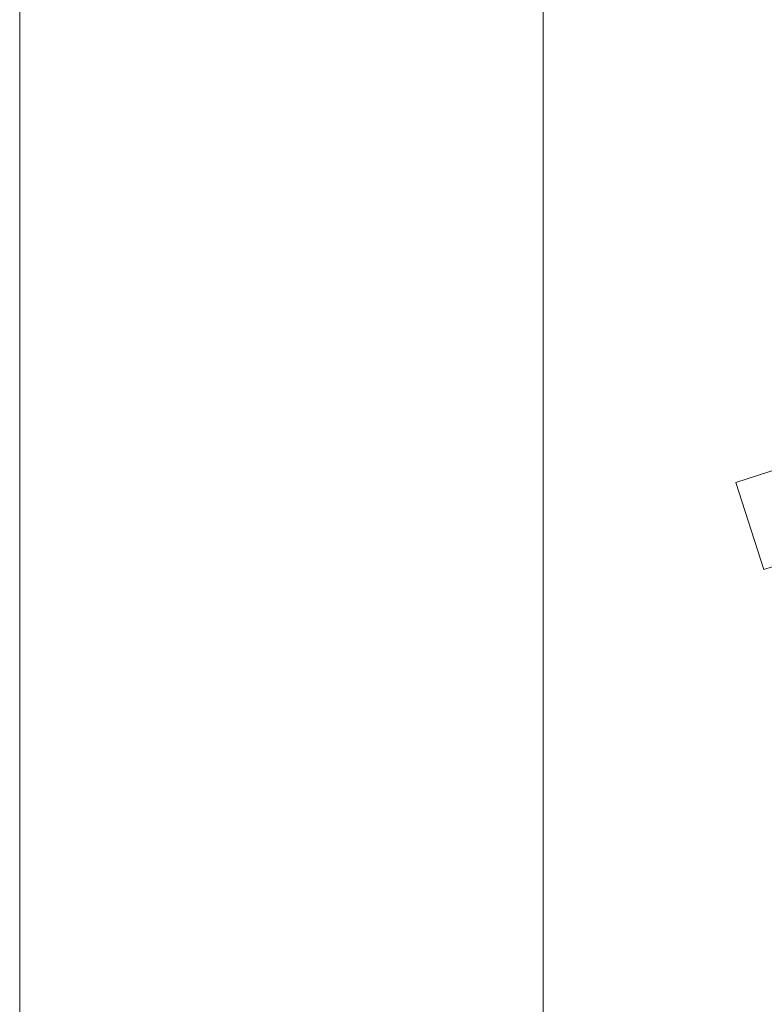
# Model space of a CAD drawing. Header units: millimetres. Extents: x 4 to 594, y -297 to -6.
# Tile 91 of 134: x 412 to 455, y -229 to -172. Entities that reach past the tile are written whole.
import ezdxf

# ---------------------------------------------------------------- set-up
doc = ezdxf.new("R2010")
doc.units = ezdxf.units.MM
doc.header["$MEASUREMENT"] = 0
doc.layers.add('Layer 1', color=7, linetype='Continuous', lineweight=0)

# ---------------------------------------------------------------- blocks, each defined once
blk = doc.blocks.new('Block_5')
at = {"layer": 'Layer 1', "color": 240, "lineweight": 0, "true_color": 0xed2224}
blk.add_open_spline([(472.071, -224.627), (472.071, -224.627), (462.56, -227.717), (462.56, -227.717), (462.56, -227.717), (460.942, -222.738), (460.942, -222.738), (460.942, -222.738), (462.844, -222.12), (462.844, -222.12), (462.844, -222.12), (456.664, -203.099), (456.664, -203.099), (456.664, -203.099), (454.762, -203.717), (454.762, -203.717), (454.762, -203.717), (453.144, -198.737), (453.144, -198.737), (453.144, -198.737), (462.655, -195.647), (462.655, -195.647)], degree=3, knots=[0, 0, 0, 0, 1, 1, 1, 2, 2, 2, 3, 3, 3, 4, 4, 4, 5, 5, 5, 6, 6, 6, 7, 7, 7, 7], dxfattribs=at)
blk = doc.blocks.new('Block_38')
at = {"layer": 'Layer 1', "color": 240, "lineweight": 0, "true_color": 0xed2224}
blk.add_open_spline([(415.13, -121.133), (415.13, -121.133), (559.107, -121.133), (559.107, -121.133), (560.763, -121.133), (562.118, -122.488), (562.118, -124.144), (562.118, -124.144), (562.118, -232.566), (562.118, -232.566), (562.118, -232.566), (532.118, -232.566), (532.118, -232.566), (532.118, -232.566), (532.118, -165.066), (532.118, -165.066), (533.499, -165.066), (534.618, -163.947), (534.618, -162.566), (534.618, -161.186), (533.499, -160.066), (532.118, -160.066), (530.738, -160.066), (529.618, -161.186), (529.618, -162.566), (529.618, -162.566), (444.618, -162.566), (444.618, -162.566), (444.618, -161.186), (443.499, -160.066), (442.118, -160.066), (440.738, -160.066), (439.618, -161.186), (439.618, -162.566), (439.618, -163.947), (440.738, -165.066), (442.118, -165.066), (442.118, -165.066), (442.118, -232.566), (442.118, -232.566), (442.118, -232.566), (412.118, -232.566), (412.118, -232.566), (412.118, -232.566), (412.118, -124.144), (412.118, -124.144), (412.118, -122.488), (413.473, -121.133), (415.13, -121.133)], degree=3, knots=[0, 0, 0, 0, 1, 1, 1, 2, 2, 2, 3, 3, 3, 4, 4, 4, 5, 5, 5, 6, 6, 6, 7, 7, 7, 8, 8, 8, 9, 9, 9, 10, 10, 10, 11, 11, 11, 12, 12, 12, 13, 13, 13, 14, 14, 14, 15, 15, 15, 16, 16, 16, 16], dxfattribs=at)
blk = doc.blocks.new('Block_0')
at = {"layer": 'Layer 1'}
for name in ['Block_38', 'Block_5']:
    blk.add_blockref(name, (0, 0), dxfattribs=at)

msp = doc.modelspace()

# ---------------------------------------------------------------- block references
at = {"layer": 'Layer 1'}
msp.add_blockref('Block_0', (0, 0), dxfattribs=at)

doc.saveas('drawing.dxf')
